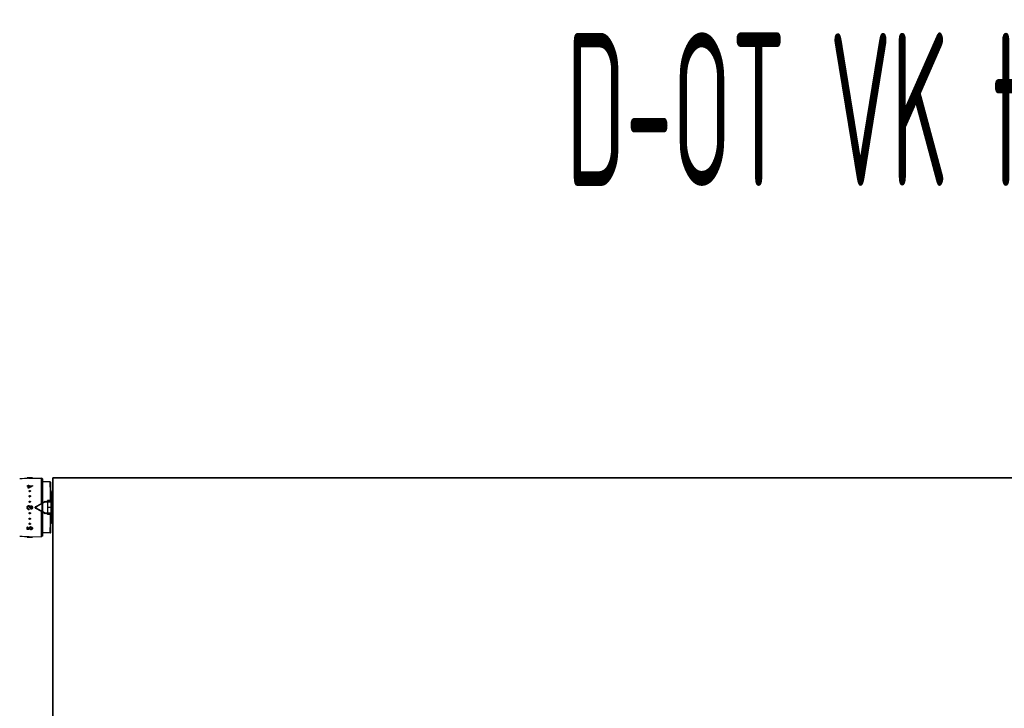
# Model space of a CAD drawing. Header units: millimetres. Extents: x 14365 to 105143, y -126377 to -22383.
# Tile 110 of 191: x 68479 to 69282, y -125815 to -125252. Entities that reach past the tile are written whole.
import ezdxf
from ezdxf.enums import TextEntityAlignment as Align

# ---------------------------------------------------------------- set-up
doc = ezdxf.new("R2010")
doc.units = ezdxf.units.MM
doc.layers.add('JS_VYT_POPIS - OBECNĚ', color=7, linetype='Continuous', lineweight=5)
doc.layers.add('UT_ZAŘÍZENÍ - OT', color=3, linetype='Continuous', lineweight=35)
doc.styles.add('VZT_POPIS', font='isocp.shx', dxfattribs={"width": 0.6, "height": 125})

msp = doc.modelspace()

# ---------------------------------------------------------------- linework, layer by layer
at = {"color": 0, "linetype": 'Continuous'}
for p, q in [((68484.49, -125626.83), (68484.49, -125626.63)), ((68485.13, -125626.58), (68485.14, -125626.58)), ((68485.14, -125626.58), (68485.15, -125626.58)), ((68485.14, -125626.64), (68485.14, -125626.59)), ((68486.06, -125626.57), (68485.94, -125626.57)), ((68485.98, -125626.67), (68485.98, -125626.73)), ((68485.98, -125626.93), (68485.98, -125626.73)), ((68486.06, -125626.77), (68485.98, -125626.77)), ((68486.13, -125626.99), (68495.99, -125626.82)), ((68486.67, -125626.76), (68486.64, -125626.76)), ((68486.67, -125626.7), (68486.67, -125626.65)), ((68487.1, -125626.68), (68486.67, -125626.7)), ((68486.67, -125626.9), (68486.67, -125626.7)), ((68487.19, -125626.88), (68486.67, -125626.9)), ((68486.89, -125626.63), (68486.89, -125626.56)), ((68487.18, -125626.68), (68487.1, -125626.68)), ((68487.18, -125626.63), (68487.48, -125626.62)), ((68488.47, -125626.64), (68487.18, -125626.68)), ((68487.45, -125626.87), (68487.19, -125626.88)), ((68487.33, -125626.63), (68487.33, -125626.61)), ((68488.99, -125626.82), (68487.45, -125626.87)), ((68487.48, -125626.62), (68488.54, -125626.59)), ((68487.49, -125626.57), (68487.49, -125626.62)), ((68488.54, -125626.63), (68488.47, -125626.64)), ((68488.54, -125626.52), (68488.99, -125626.51)), ((68488.54, -125626.59), (68488.54, -125626.52)), ((68488.99, -125626.62), (68488.54, -125626.63)), ((68488.99, -125626.51), (68488.99, -125626.62)), ((68488.99, -125626.82), (68488.99, -125626.62)), ((68495.99, -125626.82), (68495.99, -125647.46)), ((68497.49, -125627.76), (68495.99, -125626.89)), ((68497.49, -125646.6), (68497.49, -125627.76)), ((68503.44, -125629.99), (68497.49, -125629.99)), ((68503.59, -125639.06), (68503.44, -125629.99)), ((68504.29, -125650.79), (68503.94, -125630.48)), ((68504.16, -125642.86), (68503.94, -125630.73)), ((68484.49, -125633.02), (68485.54, -125633)), ((68484.49, -125633.33), (68484.49, -125633.02)), ((68485.54, -125633.31), (68484.49, -125633.33)), ((68484.49, -125633.47), (68484.49, -125633.33)), ((68485.54, -125633.46), (68484.49, -125633.47)), ((68485.54, -125632.6), (68485.99, -125632.59)), ((68485.54, -125633), (68485.54, -125632.6)), ((68485.54, -125634.85), (68485.54, -125633.31)), ((68485.99, -125634.84), (68485.54, -125634.85)), ((68485.54, -125634.98), (68485.54, -125634.85)), ((68485.99, -125634.97), (68485.54, -125634.98)), ((68485.99, -125632.59), (68485.99, -125633)), ((68485.99, -125632.74), (68485.99, -125632.59)), ((68485.99, -125633), (68488.99, -125632.96)), ((68488.21, -125633.28), (68485.99, -125633.31)), ((68485.99, -125633.31), (68485.99, -125634.43)), ((68485.99, -125633.45), (68485.99, -125633.31)), ((68487.91, -125633.43), (68485.99, -125633.45)), ((68485.99, -125633.45), (68485.99, -125634.31)), ((68485.99, -125634.97), (68485.99, -125634.84)), ((68486.05, -125634.94), (68485.99, -125634.97)), ((68488.15, -125633.31), (68488.21, -125633.28)), ((68488.99, -125633.27), (68488.94, -125633.3)), ((68488.99, -125632.96), (68488.99, -125633.27)), ((68488.99, -125633.11), (68488.99, -125632.96)), ((68488.99, -125633.41), (68488.99, -125633.27)), ((68503.7, -125645.07), (68503.59, -125639.06)), ((68504.59, -125637.96), (68504.59, -125637.97)), ((68505.09, -125641.38), (68505.09, -125638.06)), ((68505.67, -125638.06), (68505.09, -125638.06)), ((68491.34, -125650.15), (68498.43, -125646.06)), ((68496.51, -125647.64), (68496.51, -125653.95)), ((68497.03, -125647.38), (68498.68, -125646.41)), ((68497.03, -125647.38), (68497.03, -125654.2)), ((68499.43, -125646.21), (68499.43, -125645.79)), ((68499.43, -125645.79), (68500.45, -125645.79)), ((68499.43, -125646.21), (68501.52, -125646.21)), ((68501.29, -125645.07), (68501.29, -125645.8)), ((68503.7, -125645.07), (68501.29, -125645.07)), ((68501.52, -125646.21), (68501.52, -125645.8)), ((68501.59, -125650.79), (68501.52, -125646.21)), ((68502.56, -125645.79), (68503.72, -125645.79)), ((68503.72, -125645.79), (68503.7, -125645.07)), ((68504.59, -125641.32), (68504.59, -125642.13)), ((68505.71, -125641.38), (68505.09, -125641.38)), ((68505.09, -125648.12), (68505.09, -125642.19)), ((68505.72, -125642.19), (68505.09, -125642.19)), ((68486.17, -125651.86), (68486.17, -125652.4)), ((68487.28, -125651.1), (68486.83, -125651.1)), ((68487.6, -125652.14), (68487.6, -125651.6)), ((68491.09, -125651), (68491.09, -125650.58)), ((68498.43, -125655.52), (68491.34, -125651.44)), ((68491.51, -125651.01), (68491.51, -125650.58)), ((68495.99, -125654.12), (68495.99, -125674.77)), ((68498.68, -125655.17), (68497.03, -125654.2)), ((68497.49, -125673.83), (68497.49, -125654.99)), ((68499.43, -125655.38), (68499.43, -125655.79)), ((68501.52, -125655.38), (68499.43, -125655.38)), ((68501.52, -125655.38), (68501.59, -125650.79)), ((68501.52, -125655.38), (68501.52, -125655.79)), ((68504.29, -125650.79), (68501.59, -125650.79)), ((68503.94, -125671.1), (68504.29, -125650.79)), ((68504.69, -125655.11), (68504.22, -125655.11)), ((68504.69, -125655.27), (68504.22, -125655.27)), ((68504.29, -125653.83), (68504.24, -125653.83)), ((68504.24, -125653.99), (68504.69, -125653.99)), ((68504.24, -125654.22), (68504.69, -125654.22)), ((68504.25, -125653.41), (68504.25, -125653.08)), ((68504.3, -125653.41), (68504.25, -125653.41)), ((68504.25, -125653.44), (68504.66, -125653.44)), ((68504.29, -125653.64), (68504.25, -125653.64)), ((68504.29, -125648.12), (68504.29, -125651.64)), ((68504.29, -125648.12), (68505.49, -125648.12)), ((68504.29, -125648.4), (68505.49, -125648.4)), ((68504.29, -125651.1), (68505.49, -125651.1)), ((68504.29, -125651.41), (68505.49, -125651.41)), ((68504.29, -125651.64), (68505.49, -125651.64)), ((68504.29, -125653.2), (68504.29, -125653.44)), ((68504.49, -125653.2), (68504.29, -125653.2)), ((68504.29, -125653.29), (68504.49, -125653.29)), ((68504.29, -125653.49), (68504.29, -125653.93)), ((68504.49, -125653.49), (68504.29, -125653.49)), ((68504.29, -125653.59), (68504.49, -125653.59)), ((68504.69, -125653.93), (68504.29, -125653.93)), ((68504.29, -125655.27), (68504.29, -125655.55)), ((68504.29, -125655.55), (68504.49, -125655.55)), ((68504.49, -125653.2), (68504.49, -125653.29)), ((68504.49, -125653.49), (68504.49, -125653.59)), ((68504.69, -125653.93), (68504.69, -125654.22)), ((68504.69, -125655.27), (68504.69, -125655.11)), ((68504.79, -125651.97), (68504.79, -125653.89)), ((68504.79, -125651.97), (68505.39, -125652)), ((68504.79, -125652.5), (68505.39, -125652.5)), ((68504.79, -125655.36), (68504.79, -125656.72)), ((68504.99, -125653.93), (68504.99, -125652.85)), ((68504.99, -125652.85), (68505.39, -125652.85)), ((68504.99, -125656.48), (68504.99, -125655.4)), ((68505.09, -125651.98), (68505.09, -125651.64)), ((68500.45, -125655.79), (68499.43, -125655.79)), ((68501.29, -125655.78), (68501.29, -125656.52)), ((68503.7, -125656.52), (68501.29, -125656.52)), ((68503.72, -125655.79), (68502.56, -125655.79)), ((68503.44, -125671.59), (68503.59, -125662.53)), ((68503.59, -125662.53), (68503.7, -125656.52)), ((68503.7, -125656.52), (68503.72, -125655.79)), ((68504.59, -125659.45), (68504.59, -125660.27)), ((68504.59, -125663.62), (68504.59, -125663.63)), ((68504.79, -125656.72), (68505.39, -125656.72)), ((68504.99, -125656.48), (68505.39, -125656.48)), ((68505.09, -125659.39), (68505.09, -125656.72)), ((68505.72, -125659.39), (68505.09, -125659.39)), ((68505.09, -125663.53), (68505.09, -125660.21)), ((68505.71, -125660.21), (68505.09, -125660.21)), ((68505.67, -125663.53), (68505.09, -125663.53)), ((68484.49, -125666.63), (68484.49, -125666.76)), ((68484.49, -125666.63), (68484.94, -125666.64)), ((68484.49, -125668.91), (68484.49, -125666.76)), ((68484.49, -125666.76), (68484.94, -125666.77)), ((68484.94, -125666.64), (68484.94, -125666.77)), ((68484.94, -125666.77), (68484.94, -125668.46)), ((68485.86, -125667.74), (68485.86, -125667.89)), ((68485.97, -125667.7), (68486, -125667.65)), ((68486.09, -125667.37), (68486.12, -125667.32)), ((68486.12, -125667.32), (68486.11, -125667.46)), ((68487.34, -125668.39), (68487.34, -125668.54)), ((68487.34, -125668.39), (68487.49, -125668.39)), ((68487.34, -125668.94), (68487.34, -125668.54)), ((68487.34, -125668.54), (68487.49, -125668.54)), ((68487.49, -125668.95), (68487.34, -125668.94)), ((68487.49, -125668.39), (68487.49, -125668.54)), ((68503.44, -125671.59), (68497.49, -125671.59)), ((68504.04, -125665.41), (68504.05, -125664.55)), ((68484.49, -125674.78), (68484.49, -125674.98)), ((68484.49, -125674.78), (68488.99, -125674.86)), ((68484.49, -125674.99), (68484.49, -125674.98)), ((68484.49, -125674.98), (68488.99, -125675.06)), ((68487.64, -125675.04), (68484.49, -125674.99)), ((68486.13, -125674.59), (68495.99, -125674.77)), ((68487.64, -125675.05), (68487.64, -125675.04)), ((68487.64, -125675.05), (68488.2, -125675.06)), ((68488.99, -125674.86), (68488.99, -125675.06)), ((68488.99, -125674.87), (68488.99, -125675.07)), ((68488.99, -125675.06), (68488.99, -125675.07)), ((68497.49, -125673.83), (68495.99, -125674.69))]:
    msp.add_line(p, q, dxfattribs=at)
for centre, radius, start, end in [((68487.7, -125716.98), 90, 91, 95.86353), ((68485.61, -125618.15), 8.58, 265.82558, 266.62577), ((68485.61, -125618.3), 8.63, 265.85586, 266.65073), ((68485.76, -125662.31), 35.74, 91.01238, 91.21551), ((68485.68, -125616.9), 9.83, 266.63176, 267.39596), ((68485.68, -125617.03), 9.9, 266.65673, 267.41559), ((68485.29, -125628.38), 1.79, 94.25337, 94.6326), ((68485.34, -125629.15), 2.56, 93.45872, 94.22835), ((68485.76, -125614.19), 12.54, 270.2757, 270.99142), ((68485.81, -125616.64), 10.03, 270.37671, 270.99382), ((68486.22, -125620.24), 6.42, 274.00652, 274.76218), ((68486.3, -125621.28), 5.38, 274.77014, 275.5791), ((68486.74, -125631.84), 5.28, 88.37447, 89.19799), ((68487.6, -125668.67), 42.13, 90.84632, 91.00332), ((68487.32, -125649.57), 23.02, 90.56986, 90.83886), ((68487.22, -125639.77), 13.23, 90.13111, 90.55891), ((68503.44, -125630.49), 0.5, 1.00273, 90.00005), ((68536.28, -125727.23), 105.19, 116.74897, 118.55954), ((68535.82, -125727.9), 105.92, 116.89327, 118.06457), ((68536.02, -125727.61), 105.28, 116.52799, 118.3353), ((68486.58, -125637.47), 0.34, 181.83857, 189.22993), ((68486.74, -125637.2), 0.578, 257.40046, 263.77919), ((68486.74, -125637.31), 0.583, 257.43846, 263.79562), ((68486.74, -125637.21), 0.567, 263.76903, 270.51539), ((68486.74, -125637.32), 0.572, 263.78497, 270.51556), ((68486.73, -125637.2), 0.577, 270.61415, 283.65474), ((68486.74, -125637.31), 0.582, 270.61233, 283.61615), ((68486.91, -125637.46), 0.33, 0.0012, 1.80344), ((68532.91, -125722.21), 99.53, 116.72558, 116.87901), ((68505.09, -125636.54), 1.5, 226.64917, 250.52878), ((68505.1, -125636.55), 1.51, 250.58004, 269.92942), ((68486.66, -125641.54), 0.415, 180.00363, 182.62681), ((68486.71, -125646.08), 0.471, 180.01487, 185.18459), ((68486.74, -125641.48), 0.529, 255.90699, 262.90203), ((68486.74, -125641.55), 0.533, 255.94846, 262.92018), ((68486.74, -125646.07), 0.505, 254.94557, 262.29746), ((68486.75, -125646.1), 0.509, 254.989, 262.3166), ((68486.74, -125641.49), 0.515, 262.89641, 270.33517), ((68486.74, -125646.08), 0.488, 262.29512, 270.14263), ((68486.74, -125641.56), 0.519, 262.91395, 270.33539), ((68486.74, -125646.11), 0.492, 262.31359, 270.14288), ((68486.83, -125641.61), 0.417, 351.68515, 359.95596), ((68604.59, -125866.75), 244.32, 116.11937, 116.25551), ((68499.43, -125647.79), 2, 90, 120), ((68499.43, -125647.69), 1.48, 90.0293, 120.51258), ((68522.08, -125632.55), 24.26, 211.06983, 212.81472), ((68518.12, -125635.09), 19.56, 212.83138, 213.19135), ((68503.72, -125646.29), 0.5, 0.9973, 89.99995), ((68487.15, -125650.79), 2.66, 174.20363, 187.38301), ((68486.05, -125650.76), 1.64, 229.79423, 274.1007), ((68485.88, -125650.9), 0.893, 214.11402, 220.95302), ((68486.05, -125650.75), 1.12, 220.98571, 227.22441), ((68485.89, -125650.86), 0.878, 79.26214, 86.10486), ((68485.88, -125650.9), 0.927, 73.07928, 79.21627), ((68486.05, -125650.77), 1.1, 269.87405, 276.1358), ((68485.87, -125650.94), 0.963, 41.07571, 50.01192), ((68485.87, -125650.95), 0.97, 32.46127, 41.04427), ((68486.74, -125655.47), 0.493, 81.96974, 89.79318), ((68486.74, -125655.5), 0.489, 81.95126, 89.79291), ((68486.74, -125655.49), 0.51, 74.66061, 81.97306), ((68486.74, -125655.52), 0.507, 74.61727, 81.95392), ((68486.76, -125655.51), 0.481, 352.20997, 354.91531), ((68489.58, -125650.79), 2.32, 172.81682, 187.51949), ((68487.74, -125650.83), 0.785, 259.56156, 266.77563), ((68487.85, -125650.57), 0.576, 71.25318, 78.39725), ((68487.85, -125650.56), 0.569, 63.84048, 71.25521), ((68487.73, -125650.79), 0.831, 307.97112, 320.9467), ((68487.73, -125650.8), 0.836, 39.13046, 49.82845), ((68487.73, -125650.79), 0.828, 29.69129, 39.12926), ((68487.72, -125650.78), 0.841, 320.92395, 328.11089), ((68487.93, -125650.49), 1.08, 27.84061, 34.02965), ((68487.77, -125650.93), 1.25, 328.36326, 330.5708), ((68487.79, -125650.94), 1.23, 330.55262, 339.45926), ((68487.94, -125650.49), 1.07, 21.6663, 27.84286), ((68487.95, -125650.48), 1.05, 15.21143, 21.66816), ((68487.83, -125650.96), 1.18, 339.47291, 345.3977), ((68487.04, -125650.73), 2, 11.83461, 15.19202), ((68491.59, -125650.58), 0.5, 120, 180), ((68491.59, -125651), 0.5, 180, 240), ((68604.59, -125434.83), 244.32, 243.74449, 243.88063), ((68499.43, -125653.79), 2, 240, 270), ((68499.43, -125653.9), 1.48, 239.48743, 269.97069), ((68503.72, -125655.29), 0.5, 270, 359), ((68504.2, -125648.95), 0.0994, 313.59217, 359.98031), ((68504.19, -125648.94), 0.301, 284.00989, 289.44256), ((68504.2, -125650.56), 0.3, 70.55401, 72.35353), ((68504.5, -125653), 0.29, 325.94596, 359.95559), ((68504.71, -125655.36), 0.0882, 0.03691, 8.66078), ((68486.74, -125664.28), 0.579, 90.47615, 102.57666), ((68486.74, -125660.02), 0.52, 82.19776, 89.60771), ((68486.74, -125660.09), 0.516, 82.18024, 89.60747), ((68486.74, -125664.27), 0.574, 82.72194, 89.43835), ((68486.74, -125664.26), 0.563, 89.46365, 90.42767), ((68486.74, -125660.04), 0.537, 75.26335, 82.20456), ((68486.74, -125660.11), 0.533, 75.22208, 82.18643), ((68486.74, -125664.29), 0.588, 76.41423, 82.73319), ((68522, -125668.99), 24.17, 147.18194, 148.9335), ((68518.46, -125666.72), 19.97, 146.8123, 147.16491), ((68505.09, -125665.04), 1.5, 109.47122, 133.35083), ((68505.1, -125665.04), 1.51, 90.07058, 109.41996), ((68484.56, -125666.59), 1.91, 281.62893, 285.76186), ((68484.99, -125667.2), 1.03, 315.49883, 321.71461), ((68485.07, -125667.26), 0.927, 321.71489, 328.50896), ((68447.92, -125644.56), 44.47, 328.57088, 328.85214), ((68447.44, -125644.6), 44.92, 328.78337, 329.0635), ((68446.57, -125643.74), 46.05, 328.85211, 329.1259), ((68445.72, -125643.57), 46.93, 329.13232, 329.40315), ((68486.98, -125667.97), 1.01, 142.68913, 149.33475), ((68487.08, -125668.05), 1.13, 136.6726, 142.69573), ((68486.58, -125664.11), 0.34, 170.77007, 178.16143), ((68448.19, -125644.68), 44.81, 328.5423, 329.17295), ((68486.74, -125664.38), 0.574, 89.52764, 102.6205), ((68486.74, -125664.37), 0.569, 82.70603, 89.43816), ((68486.73, -125664.39), 0.584, 76.3765, 82.71678), ((68486.91, -125664.12), 0.33, 358.19656, 359.9988), ((68487.47, -125668.62), 1.95, 89.34777, 93.68224), ((68487.47, -125668.65), 1.98, 84.74512, 89.3338), ((68487.93, -125667.92), 0.458, 358.60453, 6.96692), ((68503.44, -125671.09), 0.5, 270, 359), ((68487.7, -125584.61), 90, 264.13647, 269)]:
    msp.add_arc(centre, radius, start, end, dxfattribs=at)
at = {"color": 0, "linetype": 'Continuous', "extrusion": (0, 0, -1)}
for centre, major_axis, ratio, start_param, end_param in [((68504.99, -125652.62), (0, -0.235), 0.85043, 0, 1.570796), ((68504.99, -125656.64), (0.2, 0), 0.785695, 3.141593, 4.712389)]:
    msp.add_ellipse(centre, major_axis=major_axis, ratio=ratio, start_param=start_param, end_param=end_param, dxfattribs=at)
at = {"color": 0, "linetype": 'Continuous'}
for points, knots in [([(68484.49, -125626.63), (68484.49, -125626.62), (68484.5, -125626.62), (68484.51, -125626.62), (68484.51, -125626.61)], [0, 0, 0, 0, 0.34526, 1, 1, 1, 1]), ([(68484.99, -125626.71), (68484.92, -125626.7), (68484.82, -125626.69), (68484.7, -125626.68), (68484.63, -125626.67), (68484.57, -125626.66), (68484.53, -125626.65), (68484.5, -125626.64), (68484.49, -125626.63), (68484.49, -125626.63)], [0, 0, 0, 0, 0.415889, 0.585993, 0.728367, 0.841268, 0.923827, 0.975949, 1, 1, 1, 1]), ([(68484.99, -125626.9), (68484.92, -125626.9), (68484.82, -125626.89), (68484.7, -125626.88), (68484.63, -125626.87), (68484.57, -125626.86), (68484.53, -125626.85), (68484.51, -125626.84), (68484.49, -125626.83), (68484.49, -125626.83)], [0, 0, 0, 0, 0.416026, 0.586157, 0.728535, 0.841423, 0.923955, 0.976034, 1, 1, 1, 1]), ([(68484.51, -125626.61), (68484.52, -125626.61), (68484.53, -125626.61), (68484.56, -125626.6), (68484.57, -125626.6)], [0, 0, 0, 0, 0.194984, 1, 1, 1, 1]), ([(68484.57, -125626.6), (68484.63, -125626.6), (68484.77, -125626.59), (68484.91, -125626.59), (68485, -125626.58)], [0, 0, 0, 0, 0.393124, 1, 1, 1, 1]), ([(68485.14, -125626.59), (68485.13, -125626.6), (68485.1, -125626.6), (68485.07, -125626.6), (68485.05, -125626.61), (68485.04, -125626.61), (68485.03, -125626.61)], [0, 0, 0, 0, 0.402142, 0.703286, 0.901798, 1, 1, 1, 1]), ([(68485.03, -125626.61), (68485.03, -125626.61), (68485.03, -125626.61), (68485.03, -125626.61), (68485.03, -125626.62)], [0, 0, 0, 0, 0.519614, 1, 1, 1, 1]), ([(68485.03, -125626.62), (68485.03, -125626.62), (68485.04, -125626.62), (68485.06, -125626.63), (68485.09, -125626.63), (68485.15, -125626.64), (68485.2, -125626.65), (68485.23, -125626.65)], [0, 0, 0, 0, 0.026104, 0.078509, 0.271488, 0.580502, 1, 1, 1, 1]), ([(68485.94, -125626.57), (68485.8, -125626.57), (68485.55, -125626.58), (68485.3, -125626.58), (68485.19, -125626.59)], [0, 0, 0, 0, 0.5608, 1, 1, 1, 1]), ([(68485.23, -125626.65), (68485.28, -125626.65), (68485.49, -125626.67), (68485.7, -125626.67), (68485.87, -125626.67)], [0, 0, 0, 0, 0.202928, 1, 1, 1, 1]), ([(68485.82, -125626.73), (68485.77, -125626.73), (68485.58, -125626.73), (68485.38, -125626.73), (68485.24, -125626.72)], [0, 0, 0, 0, 0.261385, 1, 1, 1, 1]), ([(68485.98, -125626.93), (68485.92, -125626.93), (68485.67, -125626.93), (68485.42, -125626.93), (68485.24, -125626.92)], [0, 0, 0, 0, 0.261104, 1, 1, 1, 1]), ([(68486.64, -125626.56), (68486.59, -125626.56), (68486.4, -125626.56), (68486.21, -125626.56), (68486.06, -125626.57)], [0, 0, 0, 0, 0.228486, 1, 1, 1, 1]), ([(68486.64, -125626.76), (68486.59, -125626.76), (68486.4, -125626.76), (68486.21, -125626.76), (68486.06, -125626.77)], [0, 0, 0, 0, 0.228577, 1, 1, 1, 1]), ([(68486.81, -125626.56), (68486.8, -125626.56), (68486.74, -125626.56), (68486.68, -125626.56), (68486.64, -125626.56)], [0, 0, 0, 0, 0.229978, 1, 1, 1, 1]), ([(68486.83, -125626.63), (68486.86, -125626.63), (68486.93, -125626.62), (68487.01, -125626.61), (68487.05, -125626.6), (68487.07, -125626.6), (68487.09, -125626.59), (68487.09, -125626.59), (68487.09, -125626.59)], [0, 0, 0, 0, 0.416564, 0.727805, 0.840468, 0.923103, 0.975235, 1, 1, 1, 1]), ([(68487, -125626.57), (68486.99, -125626.57), (68486.96, -125626.57), (68486.92, -125626.56), (68486.89, -125626.56)], [0, 0, 0, 0, 0.216654, 1, 1, 1, 1]), ([(68487.07, -125626.58), (68487.07, -125626.57), (68487.04, -125626.57), (68487.02, -125626.57), (68487, -125626.57)], [0, 0, 0, 0, 0.191517, 1, 1, 1, 1]), ([(68487.09, -125626.59), (68487.09, -125626.58), (68487.08, -125626.58), (68487.08, -125626.58), (68487.07, -125626.58)], [0, 0, 0, 0, 0.306489, 1, 1, 1, 1]), ([(68487.33, -125626.61), (68487.32, -125626.61), (68487.27, -125626.62), (68487.22, -125626.63), (68487.18, -125626.63)], [0, 0, 0, 0, 0.219199, 1, 1, 1, 1]), ([(68487.19, -125626.55), (68487.2, -125626.55), (68487.25, -125626.55), (68487.3, -125626.55), (68487.34, -125626.55)], [0, 0, 0, 0, 0.28218, 1, 1, 1, 1]), ([(68487.49, -125626.57), (68487.49, -125626.57), (68487.47, -125626.58), (68487.44, -125626.59), (68487.39, -125626.6), (68487.35, -125626.61), (68487.33, -125626.61)], [0, 0, 0, 0, 0.080473, 0.272652, 0.58028, 1, 1, 1, 1]), ([(68487.34, -125626.55), (68487.35, -125626.55), (68487.39, -125626.55), (68487.42, -125626.55), (68487.44, -125626.55)], [0, 0, 0, 0, 0.312325, 1, 1, 1, 1]), ([(68487.44, -125626.55), (68487.45, -125626.56), (68487.47, -125626.56), (68487.49, -125626.56), (68487.49, -125626.57), (68487.49, -125626.57)], [0, 0, 0, 0, 0.708486, 0.898996, 1, 1, 1, 1]), ([(68486.24, -125637.37), (68486.24, -125637.32), (68486.27, -125637.2), (68486.38, -125637.06), (68486.55, -125636.96), (68486.68, -125636.94), (68486.74, -125636.94)], [0, 0, 0, 0, 0.229393, 0.470966, 0.729703, 1, 1, 1, 1]), ([(68486.35, -125637.62), (68486.31, -125637.58), (68486.26, -125637.51), (68486.24, -125637.42), (68486.24, -125637.37)], [0, 0, 0, 0, 0.509651, 1, 1, 1, 1]), ([(68486.61, -125637.87), (68486.52, -125637.85), (68486.36, -125637.77), (68486.26, -125637.61), (68486.25, -125637.53)], [0, 0, 0, 0, 0.524629, 1, 1, 1, 1]), ([(68486.61, -125637.77), (68486.58, -125637.76), (68486.49, -125637.73), (68486.4, -125637.67), (68486.35, -125637.62)], [0, 0, 0, 0, 0.260211, 1, 1, 1, 1]), ([(68486.74, -125636.94), (68486.8, -125636.94), (68486.93, -125636.96), (68487.09, -125637.04), (68487.21, -125637.18), (68487.24, -125637.29), (68487.24, -125637.34)], [0, 0, 0, 0, 0.270385, 0.528616, 0.769944, 1, 1, 1, 1]), ([(68487.14, -125637.61), (68487.12, -125637.63), (68487.05, -125637.7), (68486.95, -125637.75), (68486.87, -125637.76)], [0, 0, 0, 0, 0.24218, 1, 1, 1, 1]), ([(68487.24, -125637.46), (68487.24, -125637.55), (68487.16, -125637.75), (68486.97, -125637.85), (68486.88, -125637.87)], [0, 0, 0, 0, 0.47302, 1, 1, 1, 1]), ([(68487.24, -125637.34), (68487.24, -125637.39), (68487.22, -125637.49), (68487.17, -125637.57), (68487.14, -125637.61)], [0, 0, 0, 0, 0.488775, 1, 1, 1, 1]), ([(68486.24, -125641.54), (68486.24, -125641.48), (68486.27, -125641.36), (68486.38, -125641.2), (68486.55, -125641.1), (68486.68, -125641.08), (68486.74, -125641.07)], [0, 0, 0, 0, 0.241806, 0.488407, 0.741812, 1, 1, 1, 1]), ([(68486.31, -125641.78), (68486.3, -125641.76), (68486.26, -125641.69), (68486.24, -125641.62), (68486.24, -125641.56)], [0, 0, 0, 0, 0.253103, 1, 1, 1, 1]), ([(68486.24, -125646.08), (68486.24, -125645.95), (68486.35, -125645.69), (68486.61, -125645.58), (68486.74, -125645.58)], [0, 0, 0, 0, 0.49811, 1, 1, 1, 1]), ([(68486.61, -125642.07), (68486.52, -125642.04), (68486.35, -125641.95), (68486.26, -125641.77), (68486.25, -125641.68)], [0, 0, 0, 0, 0.510101, 1, 1, 1, 1]), ([(68486.61, -125646.59), (68486.53, -125646.57), (68486.37, -125646.48), (68486.28, -125646.33), (68486.26, -125646.24)], [0, 0, 0, 0, 0.50198, 1, 1, 1, 1]), ([(68486.61, -125646.56), (68486.54, -125646.54), (68486.4, -125646.46), (68486.31, -125646.34), (68486.28, -125646.27)], [0, 0, 0, 0, 0.50114, 1, 1, 1, 1]), ([(68486.61, -125641.99), (68486.55, -125641.98), (68486.43, -125641.92), (68486.34, -125641.83), (68486.31, -125641.78)], [0, 0, 0, 0, 0.506643, 1, 1, 1, 1]), ([(68486.74, -125641.07), (68486.86, -125641.07), (68487.06, -125641.14), (68487.21, -125641.34), (68487.24, -125641.46), (68487.24, -125641.52)], [0, 0, 0, 0, 0.507384, 0.755665, 1, 1, 1, 1]), ([(68486.74, -125645.58), (68486.86, -125645.58), (68487.11, -125645.67), (68487.23, -125645.91), (68487.24, -125646.03)], [0, 0, 0, 0, 0.501804, 1, 1, 1, 1]), ([(68487.2, -125641.72), (68487.17, -125641.78), (68487.08, -125641.9), (68486.94, -125641.97), (68486.87, -125641.99)], [0, 0, 0, 0, 0.492845, 1, 1, 1, 1]), ([(68487.22, -125646.2), (68487.2, -125646.29), (68487.11, -125646.44), (68486.95, -125646.53), (68486.87, -125646.55)], [0, 0, 0, 0, 0.49918, 1, 1, 1, 1]), ([(68487.24, -125641.67), (68487.23, -125641.76), (68487.14, -125641.94), (68486.97, -125642.04), (68486.88, -125642.06)], [0, 0, 0, 0, 0.489899, 1, 1, 1, 1]), ([(68487.24, -125646.18), (68487.23, -125646.27), (68487.14, -125646.46), (68486.97, -125646.56), (68486.88, -125646.59)], [0, 0, 0, 0, 0.498032, 1, 1, 1, 1]), ([(68487.24, -125641.52), (68487.24, -125641.57), (68487.23, -125641.64), (68487.21, -125641.7), (68487.2, -125641.72)], [0, 0, 0, 0, 0.747031, 1, 1, 1, 1]), ([(68491.51, -125650.58), (68491.92, -125650.33), (68493.59, -125649.35), (68495.26, -125648.37), (68496.51, -125647.64)], [0, 0, 0, 0, 0.249365, 1, 1, 1, 1]), ([(68496.51, -125647.64), (68496.48, -125647.59), (68496.45, -125647.52), (68496.4, -125647.43), (68496.38, -125647.38), (68496.36, -125647.33), (68496.35, -125647.3), (68496.34, -125647.28), (68496.34, -125647.26), (68496.34, -125647.26)], [0, 0, 0, 0, 0.389691, 0.560136, 0.707341, 0.827183, 0.916538, 0.973346, 1, 1, 1, 1]), ([(68497.03, -125647.38), (68497, -125647.33), (68496.96, -125647.26), (68496.9, -125647.17), (68496.86, -125647.11), (68496.83, -125647.07), (68496.81, -125647.04), (68496.79, -125647.02), (68496.78, -125647.01), (68496.78, -125647.01), (68496.78, -125647.01)], [0, 0, 0, 0, 0.387648, 0.559336, 0.708365, 0.829964, 0.920373, 0.976704, 0.992026, 1, 1, 1, 1]), ([(68498.68, -125646.41), (68498.65, -125646.39), (68498.62, -125646.34), (68498.59, -125646.27), (68498.55, -125646.21), (68498.51, -125646.16), (68498.48, -125646.11), (68498.46, -125646.08), (68498.44, -125646.07), (68498.43, -125646.06), (68498.43, -125646.06)], [0, 0, 0, 0, 0.198142, 0.388892, 0.560134, 0.707991, 0.828678, 0.918542, 0.975091, 1, 1, 1, 1]), ([(68501.52, -125645.8), (68501.34, -125645.8), (68500.99, -125645.8), (68500.63, -125645.79), (68500.45, -125645.79)], [0, 0, 0, 0, 0.502804, 1, 1, 1, 1]), ([(68502.42, -125645.73), (68502.33, -125645.69), (68502.16, -125645.6), (68501.78, -125645.38), (68501.49, -125645.2), (68501.29, -125645.07)], [0, 0, 0, 0, 0.213248, 0.460801, 1, 1, 1, 1]), ([(68502.56, -125645.79), (68502.48, -125645.79), (68502.13, -125645.79), (68501.79, -125645.8), (68501.52, -125645.8)], [0, 0, 0, 0, 0.230893, 1, 1, 1, 1]), ([(68501.52, -125646.21), (68501.7, -125646.21), (68502.04, -125646.21), (68502.54, -125646.21), (68503, -125646.22), (68503.36, -125646.22), (68503.6, -125646.23), (68503.76, -125646.24), (68503.89, -125646.24), (68504.01, -125646.25), (68504.09, -125646.26), (68504.16, -125646.26), (68504.19, -125646.27), (68504.21, -125646.28), (68504.22, -125646.28), (68504.22, -125646.28)], [0, 0, 0, 0, 0.195605, 0.383531, 0.55643, 0.707585, 0.773165, 0.831259, 0.881323, 0.92293, 0.955723, 0.979458, 0.994025, 0.997954, 1, 1, 1, 1]), ([(68502.49, -125645.76), (68502.49, -125645.76), (68502.46, -125645.75), (68502.44, -125645.74), (68502.42, -125645.73)], [0, 0, 0, 0, 0.229765, 1, 1, 1, 1]), ([(68502.53, -125645.78), (68502.52, -125645.78), (68502.51, -125645.77), (68502.5, -125645.77), (68502.49, -125645.76)], [0, 0, 0, 0, 0.235586, 1, 1, 1, 1]), ([(68502.58, -125645.79), (68502.58, -125645.79), (68502.56, -125645.79), (68502.54, -125645.78), (68502.53, -125645.78)], [0, 0, 0, 0, 0.393757, 1, 1, 1, 1]), ([(68504.2, -125645.2), (68504.2, -125645.19), (68504.19, -125645.16), (68504.16, -125645.14), (68504.11, -125645.12), (68504.02, -125645.09), (68503.88, -125645.07), (68503.76, -125645.07), (68503.7, -125645.07)], [0, 0, 0, 0, 0.054454, 0.124226, 0.220024, 0.341181, 0.645763, 1, 1, 1, 1]), ([(68505.09, -125641.38), (68505.05, -125641.38), (68504.88, -125641.37), (68504.72, -125641.35), (68504.59, -125641.32)], [0, 0, 0, 0, 0.252472, 1, 1, 1, 1]), ([(68504.59, -125642.13), (68504.64, -125642.14), (68504.8, -125642.18), (68504.97, -125642.19), (68505.09, -125642.19)], [0, 0, 0, 0, 0.247091, 1, 1, 1, 1]), ([(68484.51, -125650.52), (68484.52, -125650.38), (68484.59, -125650.1), (68484.9, -125649.61), (68485.55, -125649.22), (68486.31, -125649.29), (68486.79, -125649.61), (68486.98, -125649.83), (68487.05, -125649.95)], [0, 0, 0, 0, 0.125806, 0.251598, 0.500158, 0.748611, 0.874302, 1, 1, 1, 1]), ([(68484.99, -125652.01), (68484.86, -125651.9), (68484.64, -125651.63), (68484.54, -125651.3), (68484.51, -125651.13)], [0, 0, 0, 0, 0.49938, 1, 1, 1, 1]), ([(68485.95, -125649.98), (68485.86, -125649.97), (68485.69, -125649.99), (68485.38, -125650.1), (68485.12, -125650.35), (68485, -125650.67), (68484.97, -125650.92), (68485.02, -125651.18), (68485.1, -125651.33), (68485.14, -125651.4)], [0, 0, 0, 0, 0.124702, 0.249421, 0.497433, 0.62303, 0.748788, 0.874419, 1, 1, 1, 1]), ([(68485.29, -125651.57), (68485.39, -125651.67), (68485.63, -125651.82), (68485.91, -125651.87), (68486.05, -125651.87)], [0, 0, 0, 0, 0.500561, 1, 1, 1, 1]), ([(68486.74, -125656), (68486.67, -125656), (68486.53, -125655.97), (68486.36, -125655.85), (68486.26, -125655.67), (68486.24, -125655.53), (68486.24, -125655.46)], [0, 0, 0, 0, 0.25144, 0.501784, 0.751362, 1, 1, 1, 1]), ([(68486.26, -125655.34), (68486.28, -125655.26), (68486.37, -125655.1), (68486.53, -125655.02), (68486.61, -125655)], [0, 0, 0, 0, 0.49802, 1, 1, 1, 1]), ([(68486.28, -125655.32), (68486.31, -125655.25), (68486.4, -125655.12), (68486.54, -125655.05), (68486.61, -125655.03)], [0, 0, 0, 0, 0.49886, 1, 1, 1, 1]), ([(68486.83, -125651.1), (68486.85, -125650.98), (68486.84, -125650.74), (68486.75, -125650.52), (68486.69, -125650.43)], [0, 0, 0, 0, 0.500135, 1, 1, 1, 1]), ([(68487.24, -125655.58), (68487.23, -125655.63), (68487.19, -125655.75), (68487.08, -125655.89), (68486.92, -125655.98), (68486.8, -125656), (68486.74, -125656)], [0, 0, 0, 0, 0.249231, 0.498303, 0.748586, 1, 1, 1, 1]), ([(68486.87, -125655.03), (68486.95, -125655.05), (68487.11, -125655.14), (68487.2, -125655.3), (68487.22, -125655.38)], [0, 0, 0, 0, 0.50082, 1, 1, 1, 1]), ([(68486.88, -125655), (68486.97, -125655.02), (68487.14, -125655.13), (68487.23, -125655.31), (68487.24, -125655.41)], [0, 0, 0, 0, 0.501968, 1, 1, 1, 1]), ([(68487.05, -125649.95), (68487.14, -125649.8), (68487.39, -125649.54), (68487.83, -125649.41), (68488.19, -125649.44), (68488.44, -125649.53), (68488.66, -125649.68), (68488.77, -125649.82), (68488.82, -125649.89)], [0, 0, 0, 0, 0.249691, 0.498274, 0.623384, 0.748679, 0.874168, 1, 1, 1, 1]), ([(68487.97, -125650.01), (68487.89, -125649.99), (68487.73, -125649.99), (68487.51, -125650.09), (68487.34, -125650.27), (68487.29, -125650.42), (68487.28, -125650.5)], [0, 0, 0, 0, 0.248903, 0.498305, 0.748695, 1, 1, 1, 1]), ([(68488.83, -125651.58), (68488.77, -125651.69), (68488.62, -125651.87), (68488.31, -125652.07), (68487.96, -125652.16), (68487.72, -125652.16), (68487.6, -125652.14)], [0, 0, 0, 0, 0.249964, 0.499879, 0.749906, 1, 1, 1, 1]), ([(68487.7, -125651.61), (68487.8, -125651.62), (68487.99, -125651.6), (68488.17, -125651.5), (68488.24, -125651.45)], [0, 0, 0, 0, 0.50069, 1, 1, 1, 1]), ([(68488.44, -125651.23), (68488.48, -125651.17), (68488.54, -125651.03), (68488.57, -125650.81), (68488.54, -125650.59), (68488.49, -125650.45), (68488.45, -125650.38)], [0, 0, 0, 0, 0.249892, 0.499949, 0.75024, 1, 1, 1, 1]), ([(68489, -125650.32), (68489.01, -125650.4), (68489.06, -125650.71), (68489.03, -125651.03), (68488.98, -125651.25)], [0, 0, 0, 0, 0.250786, 1, 1, 1, 1]), ([(68491.51, -125650.58), (68491.48, -125650.58), (68491.43, -125650.58), (68491.35, -125650.58), (68491.28, -125650.58), (68491.22, -125650.58), (68491.17, -125650.58), (68491.14, -125650.58), (68491.13, -125650.58), (68491.11, -125650.58), (68491.1, -125650.58), (68491.1, -125650.58), (68491.09, -125650.58), (68491.09, -125650.58)], [0, 0, 0, 0, 0.203374, 0.394866, 0.56769, 0.716771, 0.837685, 0.88646, 0.926896, 0.958626, 0.981467, 0.99529, 1, 1, 1, 1]), ([(68491.51, -125651.01), (68491.48, -125651.01), (68491.43, -125651.01), (68491.35, -125651.01), (68491.28, -125651.01), (68491.22, -125651.01), (68491.17, -125651.01), (68491.14, -125651.01), (68491.13, -125651.01), (68491.11, -125651), (68491.1, -125651.01), (68491.1, -125651), (68491.09, -125651), (68491.09, -125651)], [0, 0, 0, 0, 0.203374, 0.394866, 0.56769, 0.716771, 0.837685, 0.88646, 0.926896, 0.958626, 0.981467, 0.99529, 1, 1, 1, 1]), ([(68491.51, -125650.58), (68491.48, -125650.53), (68491.43, -125650.43), (68491.37, -125650.3), (68491.34, -125650.21), (68491.34, -125650.17), (68491.34, -125650.15), (68491.34, -125650.15)], [0, 0, 0, 0, 0.377895, 0.69297, 0.905251, 0.965919, 1, 1, 1, 1]), ([(68491.51, -125651.01), (68491.48, -125651.06), (68491.43, -125651.16), (68491.37, -125651.28), (68491.34, -125651.37), (68491.34, -125651.42), (68491.34, -125651.43), (68491.34, -125651.44)], [0, 0, 0, 0, 0.377895, 0.69297, 0.905251, 0.965919, 1, 1, 1, 1]), ([(68496.51, -125653.95), (68496.09, -125653.7), (68494.42, -125652.72), (68492.76, -125651.74), (68491.51, -125651.01)], [0, 0, 0, 0, 0.250578, 1, 1, 1, 1]), ([(68496.51, -125653.95), (68496.48, -125654), (68496.45, -125654.06), (68496.4, -125654.15), (68496.38, -125654.21), (68496.36, -125654.25), (68496.35, -125654.29), (68496.34, -125654.31), (68496.34, -125654.32), (68496.34, -125654.32)], [0, 0, 0, 0, 0.389693, 0.560138, 0.707342, 0.827185, 0.916539, 0.973347, 1, 1, 1, 1]), ([(68497.03, -125654.2), (68497, -125654.25), (68496.96, -125654.33), (68496.9, -125654.42), (68496.86, -125654.47), (68496.83, -125654.52), (68496.81, -125654.55), (68496.79, -125654.57), (68496.78, -125654.57), (68496.78, -125654.57), (68496.78, -125654.57)], [0, 0, 0, 0, 0.387648, 0.559336, 0.708365, 0.829964, 0.920373, 0.976704, 0.992026, 1, 1, 1, 1]), ([(68498.68, -125655.17), (68498.65, -125655.19), (68498.62, -125655.24), (68498.59, -125655.31), (68498.55, -125655.38), (68498.51, -125655.43), (68498.48, -125655.47), (68498.46, -125655.5), (68498.44, -125655.52), (68498.43, -125655.53), (68498.43, -125655.52)], [0, 0, 0, 0, 0.198108, 0.388908, 0.560156, 0.708001, 0.828682, 0.918545, 0.975091, 1, 1, 1, 1]), ([(68504.22, -125655.3), (68504.22, -125655.3), (68504.21, -125655.31), (68504.19, -125655.31), (68504.16, -125655.32), (68504.09, -125655.33), (68504.01, -125655.34), (68503.89, -125655.34), (68503.76, -125655.35), (68503.6, -125655.35), (68503.36, -125655.36), (68503, -125655.37), (68502.54, -125655.38), (68502.04, -125655.38), (68501.7, -125655.38), (68501.52, -125655.38)], [0, 0, 0, 0, 0.002046, 0.005975, 0.020542, 0.044277, 0.07707, 0.118677, 0.168741, 0.226835, 0.292415, 0.44357, 0.616469, 0.804395, 1, 1, 1, 1]), ([(68504.79, -125652.9), (68504.79, -125652.94), (68504.78, -125653.02), (68504.71, -125653.12), (68504.61, -125653.18), (68504.53, -125653.2), (68504.49, -125653.2)], [0, 0, 0, 0, 0.247784, 0.496832, 0.747734, 1, 1, 1, 1]), ([(68504.49, -125653.29), (68504.54, -125653.29), (68504.64, -125653.27), (68504.72, -125653.2), (68504.75, -125653.16)], [0, 0, 0, 0, 0.501963, 1, 1, 1, 1]), ([(68504.79, -125653.19), (68504.79, -125653.23), (68504.78, -125653.31), (68504.71, -125653.41), (68504.61, -125653.47), (68504.53, -125653.49), (68504.49, -125653.49)], [0, 0, 0, 0, 0.247784, 0.496832, 0.747734, 1, 1, 1, 1]), ([(68504.49, -125653.59), (68504.53, -125653.59), (68504.61, -125653.57), (68504.71, -125653.51), (68504.78, -125653.41), (68504.79, -125653.33), (68504.79, -125653.29)], [0, 0, 0, 0, 0.252266, 0.503168, 0.752216, 1, 1, 1, 1]), ([(68504.79, -125655.84), (68504.79, -125655.8), (68504.78, -125655.73), (68504.71, -125655.63), (68504.61, -125655.56), (68504.53, -125655.55), (68504.49, -125655.55)], [0, 0, 0, 0, 0.247784, 0.496832, 0.747734, 1, 1, 1, 1]), ([(68504.69, -125653.93), (68504.71, -125653.93), (68504.73, -125653.93), (68504.76, -125653.91), (68504.78, -125653.88), (68504.79, -125653.86), (68504.79, -125653.85)], [0, 0, 0, 0, 0.251925, 0.502849, 0.751924, 1, 1, 1, 1]), ([(68504.69, -125653.99), (68504.71, -125653.99), (68504.73, -125653.98), (68504.77, -125653.96), (68504.79, -125653.93), (68504.79, -125653.9), (68504.79, -125653.89)], [0, 0, 0, 0, 0.252236, 0.503168, 0.752245, 1, 1, 1, 1]), ([(68504.69, -125654.22), (68504.73, -125654.22), (68504.81, -125654.21), (68504.91, -125654.14), (68504.98, -125654.05), (68504.99, -125653.97), (68504.99, -125653.93)], [0, 0, 0, 0, 0.252255, 0.503168, 0.752226, 1, 1, 1, 1]), ([(68504.69, -125655.11), (68504.73, -125655.11), (68504.81, -125655.12), (68504.91, -125655.19), (68504.98, -125655.28), (68504.99, -125655.36), (68504.99, -125655.4)], [0, 0, 0, 0, 0.252255, 0.503168, 0.752226, 1, 1, 1, 1]), ([(68504.69, -125655.27), (68504.71, -125655.27), (68504.73, -125655.27), (68504.76, -125655.29), (68504.79, -125655.32), (68504.79, -125655.34), (68504.79, -125655.35)], [0, 0, 0, 0, 0.26767, 0.525516, 0.768461, 1, 1, 1, 1]), ([(68504.79, -125653.89), (68504.79, -125653.89), (68504.8, -125653.9), (68504.8, -125653.9), (68504.81, -125653.91), (68504.83, -125653.91), (68504.86, -125653.92), (68504.89, -125653.92), (68504.93, -125653.93), (68504.97, -125653.93), (68504.99, -125653.93)], [0, 0, 0, 0, 0.040706, 0.069574, 0.105554, 0.199505, 0.321626, 0.468167, 0.634164, 1, 1, 1, 1]), ([(68504.79, -125655.36), (68504.79, -125655.36), (68504.8, -125655.37), (68504.8, -125655.37), (68504.81, -125655.38), (68504.83, -125655.38), (68504.86, -125655.39), (68504.89, -125655.39), (68504.93, -125655.4), (68504.97, -125655.4), (68504.99, -125655.4)], [0, 0, 0, 0, 0.040706, 0.069574, 0.105554, 0.199505, 0.321626, 0.468167, 0.634164, 1, 1, 1, 1]), ([(68486.24, -125660.02), (68486.24, -125659.97), (68486.26, -125659.89), (68486.3, -125659.83), (68486.31, -125659.81)], [0, 0, 0, 0, 0.746897, 1, 1, 1, 1]), ([(68486.74, -125660.51), (68486.67, -125660.51), (68486.54, -125660.48), (68486.37, -125660.38), (68486.26, -125660.21), (68486.24, -125660.09), (68486.24, -125660.02)], [0, 0, 0, 0, 0.258416, 0.511779, 0.758272, 1, 1, 1, 1]), ([(68486.25, -125659.91), (68486.26, -125659.82), (68486.35, -125659.64), (68486.52, -125659.54), (68486.61, -125659.52)], [0, 0, 0, 0, 0.489899, 1, 1, 1, 1]), ([(68486.25, -125664.06), (68486.26, -125663.98), (68486.36, -125663.81), (68486.52, -125663.73), (68486.61, -125663.71)], [0, 0, 0, 0, 0.475371, 1, 1, 1, 1]), ([(68486.31, -125659.81), (68486.34, -125659.76), (68486.43, -125659.66), (68486.55, -125659.61), (68486.61, -125659.59)], [0, 0, 0, 0, 0.493357, 1, 1, 1, 1]), ([(68487.24, -125660.07), (68487.24, -125660.13), (68487.21, -125660.25), (68487.06, -125660.44), (68486.86, -125660.51), (68486.74, -125660.51)], [0, 0, 0, 0, 0.244335, 0.492616, 1, 1, 1, 1]), ([(68486.87, -125659.59), (68486.94, -125659.61), (68487.08, -125659.68), (68487.17, -125659.8), (68487.2, -125659.87)], [0, 0, 0, 0, 0.507155, 1, 1, 1, 1]), ([(68486.88, -125659.52), (68486.97, -125659.55), (68487.14, -125659.64), (68487.23, -125659.82), (68487.24, -125659.91)], [0, 0, 0, 0, 0.510101, 1, 1, 1, 1]), ([(68486.88, -125663.71), (68486.97, -125663.74), (68487.16, -125663.83), (68487.24, -125664.03), (68487.24, -125664.12)], [0, 0, 0, 0, 0.52698, 1, 1, 1, 1]), ([(68487.2, -125659.87), (68487.21, -125659.89), (68487.23, -125659.95), (68487.24, -125660.02), (68487.24, -125660.07)], [0, 0, 0, 0, 0.252969, 1, 1, 1, 1]), ([(68500.45, -125655.79), (68500.63, -125655.79), (68500.99, -125655.78), (68501.34, -125655.78), (68501.52, -125655.79)], [0, 0, 0, 0, 0.497196, 1, 1, 1, 1]), ([(68501.29, -125656.52), (68501.49, -125656.39), (68501.78, -125656.21), (68502.16, -125655.99), (68502.33, -125655.9), (68502.42, -125655.86)], [0, 0, 0, 0, 0.539199, 0.786752, 1, 1, 1, 1]), ([(68501.52, -125655.79), (68501.61, -125655.79), (68501.96, -125655.79), (68502.3, -125655.79), (68502.56, -125655.79)], [0, 0, 0, 0, 0.264643, 1, 1, 1, 1]), ([(68502.42, -125655.86), (68502.45, -125655.84), (68502.5, -125655.82), (68502.55, -125655.8), (68502.57, -125655.79)], [0, 0, 0, 0, 0.595054, 1, 1, 1, 1]), ([(68502.57, -125655.79), (68502.57, -125655.79), (68502.58, -125655.79), (68502.58, -125655.79), (68502.58, -125655.79)], [0, 0, 0, 0, 0.289793, 1, 1, 1, 1]), ([(68504.2, -125656.39), (68504.2, -125656.4), (68504.19, -125656.42), (68504.16, -125656.44), (68504.11, -125656.47), (68504.02, -125656.49), (68503.88, -125656.51), (68503.76, -125656.52), (68503.7, -125656.52)], [0, 0, 0, 0, 0.054452, 0.124207, 0.219995, 0.341151, 0.645741, 1, 1, 1, 1]), ([(68505.09, -125659.39), (68505.05, -125659.39), (68504.88, -125659.4), (68504.72, -125659.42), (68504.59, -125659.45)], [0, 0, 0, 0, 0.252472, 1, 1, 1, 1]), ([(68504.59, -125660.27), (68504.64, -125660.26), (68504.8, -125660.22), (68504.97, -125660.21), (68505.09, -125660.21)], [0, 0, 0, 0, 0.247091, 1, 1, 1, 1]), ([(68486.41, -125668.06), (68486.33, -125668.2), (68486.09, -125668.45), (68485.63, -125668.72), (68485.08, -125668.88), (68484.69, -125668.91), (68484.49, -125668.91)], [0, 0, 0, 0, 0.219385, 0.461046, 0.724092, 1, 1, 1, 1]), ([(68484.94, -125668.31), (68485.02, -125668.3), (68485.31, -125668.22), (68485.58, -125668.07), (68485.73, -125667.92)], [0, 0, 0, 0, 0.269283, 1, 1, 1, 1]), ([(68485.08, -125668.43), (68485.24, -125668.38), (68485.54, -125668.25), (68485.78, -125668.02), (68485.86, -125667.89)], [0, 0, 0, 0, 0.53047, 1, 1, 1, 1]), ([(68486.12, -125667.32), (68486.23, -125667.13), (68486.51, -125666.89), (68486.96, -125666.72), (68487.22, -125666.68), (68487.35, -125666.67)], [0, 0, 0, 0, 0.464053, 0.726092, 1, 1, 1, 1]), ([(68486.24, -125664.21), (68486.24, -125664.17), (68486.26, -125664.08), (68486.31, -125664), (68486.35, -125663.97)], [0, 0, 0, 0, 0.490349, 1, 1, 1, 1]), ([(68486.74, -125664.65), (68486.68, -125664.64), (68486.55, -125664.62), (68486.38, -125664.53), (68486.27, -125664.38), (68486.24, -125664.27), (68486.24, -125664.21)], [0, 0, 0, 0, 0.270297, 0.529034, 0.770607, 1, 1, 1, 1]), ([(68486.26, -125667.27), (68486.4, -125667.12), (68486.7, -125666.94), (68487.13, -125666.82), (68487.37, -125666.8), (68487.49, -125666.8)], [0, 0, 0, 0, 0.473959, 0.733478, 1, 1, 1, 1]), ([(68486.35, -125663.97), (68486.36, -125663.95), (68486.44, -125663.88), (68486.54, -125663.84), (68486.61, -125663.82)], [0, 0, 0, 0, 0.241743, 1, 1, 1, 1]), ([(68488.34, -125667.7), (68488.31, -125667.63), (68488.21, -125667.51), (68488.02, -125667.37), (68487.78, -125667.28), (68487.52, -125667.24), (68487.25, -125667.26), (68486.94, -125667.36), (68486.74, -125667.51), (68486.66, -125667.64)], [0, 0, 0, 0, 0.110355, 0.232071, 0.363298, 0.500079, 0.636986, 0.768855, 1, 1, 1, 1]), ([(68487.24, -125664.24), (68487.24, -125664.3), (68487.21, -125664.41), (68487.09, -125664.54), (68486.93, -125664.63), (68486.8, -125664.65), (68486.74, -125664.65)], [0, 0, 0, 0, 0.230056, 0.471384, 0.729615, 1, 1, 1, 1]), ([(68486.87, -125663.82), (68486.9, -125663.83), (68487, -125663.86), (68487.09, -125663.92), (68487.14, -125663.97)], [0, 0, 0, 0, 0.259523, 1, 1, 1, 1]), ([(68487.14, -125663.97), (68487.17, -125664.01), (68487.22, -125664.1), (68487.24, -125664.2), (68487.24, -125664.24)], [0, 0, 0, 0, 0.511225, 1, 1, 1, 1]), ([(68487.49, -125666.8), (68487.66, -125666.8), (68487.99, -125666.85), (68488.43, -125667.04), (68488.78, -125667.32), (68488.92, -125667.57), (68488.96, -125667.7)], [0, 0, 0, 0, 0.276815, 0.541296, 0.783329, 1, 1, 1, 1]), ([(68487.49, -125668.54), (68487.61, -125668.54), (68487.83, -125668.51), (68488.12, -125668.39), (68488.33, -125668.19), (68488.39, -125668.01), (68488.39, -125667.93)], [0, 0, 0, 0, 0.288289, 0.554647, 0.788959, 1, 1, 1, 1]), ([(68488.99, -125667.94), (68488.99, -125668.01), (68488.97, -125668.15), (68488.84, -125668.42), (68488.54, -125668.71), (68488.05, -125668.91), (68487.68, -125668.95), (68487.49, -125668.95)], [0, 0, 0, 0, 0.104904, 0.212347, 0.445391, 0.711352, 1, 1, 1, 1]), ([(68487.49, -125668.39), (68487.57, -125668.39), (68487.73, -125668.38), (68488.01, -125668.3), (68488.2, -125668.18), (68488.29, -125668.08)], [0, 0, 0, 0, 0.273822, 0.536871, 1, 1, 1, 1]), ([(68487.65, -125666.68), (68487.83, -125666.69), (68488.18, -125666.77), (68488.62, -125667.02), (68488.92, -125667.38), (68489, -125667.67), (68488.99, -125667.8)], [0, 0, 0, 0, 0.285569, 0.551478, 0.78834, 1, 1, 1, 1]), ([(68488.29, -125668.08), (68488.3, -125668.06), (68488.34, -125667.99), (68488.38, -125667.92), (68488.39, -125667.86)], [0, 0, 0, 0, 0.259352, 1, 1, 1, 1]), ([(68488.39, -125667.86), (68488.39, -125667.85), (68488.38, -125667.79), (68488.36, -125667.74), (68488.34, -125667.7)], [0, 0, 0, 0, 0.245195, 1, 1, 1, 1]), ([(68488.96, -125667.7), (68488.96, -125667.72), (68488.98, -125667.8), (68488.99, -125667.88), (68488.99, -125667.94)], [0, 0, 0, 0, 0.254201, 1, 1, 1, 1]), ([(68488.99, -125675.07), (68488.84, -125675.06), (68488.58, -125675.06), (68488.31, -125675.06), (68488.2, -125675.06)], [0, 0, 0, 0, 0.581949, 1, 1, 1, 1])]:
    msp.add_open_spline(points, degree=3, knots=knots, dxfattribs=at)
for points in [[(68486.28, -125646.27), (68486.26, -125646.22), (68486.25, -125646.17), (68486.24, -125646.12)], [(68486.87, -125641.99), (68486.83, -125642), (68486.78, -125642.01), (68486.74, -125642.01)], [(68486.88, -125642.06), (68486.83, -125642.07), (68486.79, -125642.08), (68486.74, -125642.08)], [(68486.87, -125646.55), (68486.83, -125646.57), (68486.78, -125646.57), (68486.74, -125646.57)], [(68486.88, -125646.59), (68486.83, -125646.6), (68486.79, -125646.61), (68486.74, -125646.61)], [(68487.24, -125646.03), (68487.24, -125646.09), (68487.24, -125646.15), (68487.22, -125646.2)], [(68486.49, -125650.2), (68486.39, -125650.12), (68486.27, -125650.05), (68486.15, -125650.02)], [(68486.24, -125655.46), (68486.25, -125655.41), (68486.26, -125655.36), (68486.28, -125655.32)], [(68486.61, -125655), (68486.66, -125654.98), (68486.7, -125654.98), (68486.74, -125654.98)], [(68486.61, -125655.03), (68486.65, -125655.02), (68486.7, -125655.01), (68486.74, -125655.01)], [(68487.22, -125655.38), (68487.24, -125655.44), (68487.24, -125655.5), (68487.24, -125655.55)], [(68488.27, -125650.16), (68488.22, -125650.12), (68488.16, -125650.08), (68488.1, -125650.05)], [(68486.61, -125659.52), (68486.66, -125659.51), (68486.7, -125659.5), (68486.74, -125659.5)], [(68486.61, -125659.59), (68486.65, -125659.58), (68486.7, -125659.58), (68486.74, -125659.58)]]:
    msp.add_open_spline(points, degree=3, dxfattribs=at)
at = {"layer": 'UT_ZAŘÍZENÍ - OT', "linetype": 'Continuous'}
for p, q in [((68505.67, -125626.63), (68505.67, -126126.63)), ((70305.67, -125626.63), (68505.67, -125626.63))]:
    msp.add_line(p, q, dxfattribs=at)

# ---------------------------------------------------------------- texts
at = {"layer": 'JS_VYT_POPIS - OBECNĚ', "style": 'VZT_POPIS', "width": 0.5}
msp.add_text('D-OT VK typ 21 - 1800*500 mm', height=125, dxfattribs=at).set_placement((69481.14, -125325.68), align=Align.MIDDLE_CENTER)

doc.saveas('drawing.dxf')
